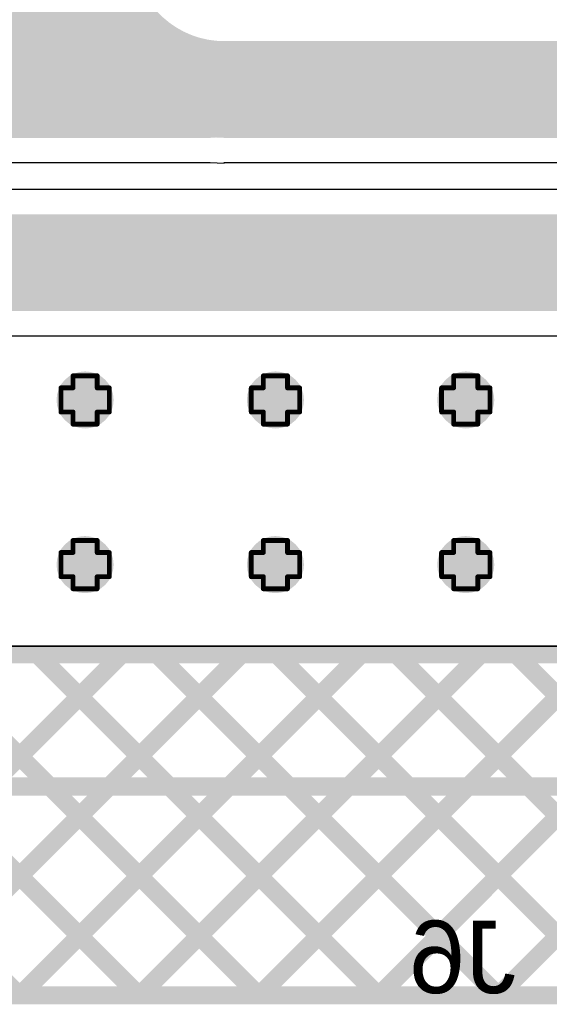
# Model space of a CAD drawing. Header units: inches. Extents: x -0.1 to 10.2, y 0 to 6.5.
# Tile 56 of 95: x 2.197 to 2.416, y 2.83 to 3.238. Entities that reach past the tile are written whole.
import ezdxf

# ---------------------------------------------------------------- set-up
doc = ezdxf.new("R2010")
doc.units = ezdxf.units.IN
doc.header["$MEASUREMENT"] = 0
for name, color, linetype in [('Bottom Layer', 5, 'Continuous'), ('Bottom Overlay', 54, 'Continuous'), ('Drill Drawing', 1, 'Continuous'), ('Top Layer', 1, 'Continuous'), ('Top Overlay', 2, 'Continuous'), ('Via Holes', 16, 'Continuous')]:
    doc.layers.add(name, color=color, linetype=linetype)
doc.styles.add('Arial', font='txt', dxfattribs={"height": 0.2})

# ---------------------------------------------------------------- blocks, each defined once
blk = doc.blocks.new('X9555WV_2_12_6TV01_B_55')
at = {"layer": 'Bottom Overlay', "const_width": 0.005}
blk.add_lwpolyline([(-0.755, -0.188), (-0.755, 0.17323)], dxfattribs=at)

msp = doc.modelspace()

# ---------------------------------------------------------------- hatches: boundary and pattern name
at = {"layer": 'Bottom Layer'}
h = msp.add_hatch(color=5, dxfattribs=at)
edge = h.paths.add_edge_path()
edge.add_arc((2.22441, 3.08024), 0.01181, 0, 360)
h = msp.add_hatch(color=5, dxfattribs=at)
edge = h.paths.add_edge_path()
edge.add_arc((2.30315, 3.08024), 0.01181, 0, 360)
h = msp.add_hatch(color=5, dxfattribs=at)
edge = h.paths.add_edge_path()
edge.add_arc((2.38189, 3.08024), 0.01181, 0, 360)
h = msp.add_hatch(color=5, dxfattribs=at)
edge = h.paths.add_edge_path()
edge.add_arc((2.22441, 3.01213), 0.01181, 0, 360)
h = msp.add_hatch(color=5, dxfattribs=at)
edge = h.paths.add_edge_path()
edge.add_arc((2.30315, 3.01213), 0.01181, 0, 360)
h = msp.add_hatch(color=5, dxfattribs=at)
edge = h.paths.add_edge_path()
edge.add_arc((2.38189, 3.01213), 0.01181, 0, 360)
at = {"layer": 'Top Layer'}
h = msp.add_hatch(color=1, dxfattribs=at)
edge = h.paths.add_edge_path()
edge.add_arc((2.22441, 3.08024), 0.01181, 0, 360)
h = msp.add_hatch(color=1, dxfattribs=at)
edge = h.paths.add_edge_path()
edge.add_arc((2.30315, 3.08024), 0.01181, 0, 360)
h = msp.add_hatch(color=1, dxfattribs=at)
edge = h.paths.add_edge_path()
edge.add_arc((2.38189, 3.08024), 0.01181, 0, 360)
h = msp.add_hatch(color=1, dxfattribs=at)
edge = h.paths.add_edge_path()
edge.add_arc((2.22441, 3.01213), 0.01181, 0, 360)
h = msp.add_hatch(color=1, dxfattribs=at)
edge = h.paths.add_edge_path()
edge.add_arc((2.30315, 3.01213), 0.01181, 0, 360)
h = msp.add_hatch(color=1, dxfattribs=at)
edge = h.paths.add_edge_path()
edge.add_arc((2.38189, 3.01213), 0.01181, 0, 360)
at = {"layer": 'Via Holes'}
h = msp.add_hatch(color=7, dxfattribs=at)
edge = h.paths.add_edge_path()
edge.add_arc((2.22441, 3.08024), 0.00591, 0, 360)
h = msp.add_hatch(color=7, dxfattribs=at)
edge = h.paths.add_edge_path()
edge.add_arc((2.30315, 3.08024), 0.00591, 0, 360)
h = msp.add_hatch(color=7, dxfattribs=at)
edge = h.paths.add_edge_path()
edge.add_arc((2.38189, 3.08024), 0.00591, 0, 360)
h = msp.add_hatch(color=7, dxfattribs=at)
edge = h.paths.add_edge_path()
edge.add_arc((2.22441, 3.01213), 0.00591, 0, 360)
h = msp.add_hatch(color=7, dxfattribs=at)
edge = h.paths.add_edge_path()
edge.add_arc((2.30315, 3.01213), 0.00591, 0, 360)
h = msp.add_hatch(color=7, dxfattribs=at)
edge = h.paths.add_edge_path()
edge.add_arc((2.38189, 3.01213), 0.00591, 0, 360)

# ---------------------------------------------------------------- linework, layer by layer
at = {"layer": 'Bottom Layer'}
for p, q in [((2.16852, 3.1784), (2.27397, 3.1784)), ((2.27397, 3.1784), (2.2761, 3.1784)), ((2.2761, 3.1784), (2.28197, 3.17824)), ((2.28197, 3.17824), (2.28197, 3.1784)), ((2.28197, 3.1784), (2.86145, 3.1784)), ((4.54456, 3.16726), (1.15923, 3.16726)), ((1.15923, 3.10674), (4.54456, 3.10674)), ((4.54592, 2.97828), (0.01529, 2.97828))]:
    msp.add_line(p, q, dxfattribs=at)
at = {"layer": 'Bottom Layer', "const_width": 0.04}
for points in [[(2.22441, 3.26622, -0.414214), (2.16685, 3.20866)], [(2.28197, 3.20866, -0.414214), (2.22441, 3.26622)]]:
    msp.add_lwpolyline(points, format="xyb", dxfattribs=at)
for points in [[(2.14567, 3.20866), (2.2761, 3.20866)], [(2.28197, 3.20866), (2.97635, 3.20866)], [(1.15923, 3.137), (4.54456, 3.137)]]:
    msp.add_lwpolyline(points, dxfattribs=at)
at = {"layer": 'Bottom Layer', "const_width": 0.02}
for points in [[(2.2661, 3.20866, 1), (2.2861, 3.20866, 1)], [(2.27197, 3.20866, 1), (2.29197, 3.20866, 1)], [(2.27197, 3.20866, 1), (2.29197, 3.20866, 1)]]:
    msp.add_lwpolyline(points, format="xyb", close=True, dxfattribs=at)
at = {"layer": 'Bottom Overlay', "const_width": 0.0075}
for points in [[(0.02014, 2.975), (4.53992, 2.975)], [(2.15521, 2.975), (2.20986, 2.92035)], [(2.18485, 2.92035), (2.2395, 2.975)], [(2.20471, 2.975), (2.25936, 2.92035)], [(2.23435, 2.92035), (2.28899, 2.975)], [(2.25421, 2.975), (2.30885, 2.92035)], [(2.28385, 2.92035), (2.33849, 2.975)], [(2.3037, 2.975), (2.35835, 2.92035)], [(2.33334, 2.92035), (2.38799, 2.975)], [(2.3532, 2.975), (2.40785, 2.92035)], [(2.38284, 2.92035), (2.43749, 2.975)], [(2.4027, 2.975), (2.45735, 2.92035)], [(2.18168, 2.92035), (2.54291, 2.92035)], [(2.18168, 2.92035), (2.54291, 2.92035)]]:
    msp.add_lwpolyline(points, dxfattribs=at)
at = {"layer": 'Bottom Overlay', "const_width": 0.00375}
for points in [[(2.20283, 2.975, 1), (2.20658, 2.975, 1)], [(2.23762, 2.975, 1), (2.24137, 2.975, 1)], [(2.25233, 2.975, 1), (2.25608, 2.975, 1)], [(2.28712, 2.975, 1), (2.29087, 2.975, 1)], [(2.30183, 2.975, 1), (2.30558, 2.975, 1)], [(2.33662, 2.975, 1), (2.34037, 2.975, 1)], [(2.35133, 2.975, 1), (2.35508, 2.975, 1)], [(2.38611, 2.975, 1), (2.38986, 2.975, 1)], [(2.40082, 2.975, 1), (2.40457, 2.975, 1)], [(2.20798, 2.92035, 1), (2.21173, 2.92035, 1)], [(2.23247, 2.92035, 1), (2.23622, 2.92035, 1)], [(2.25748, 2.92035, 1), (2.26123, 2.92035, 1)], [(2.28197, 2.92035, 1), (2.28572, 2.92035, 1)], [(2.30698, 2.92035, 1), (2.31073, 2.92035, 1)], [(2.33147, 2.92035, 1), (2.33522, 2.92035, 1)], [(2.35648, 2.92035, 1), (2.36023, 2.92035, 1)], [(2.38097, 2.92035, 1), (2.38472, 2.92035, 1)], [(2.40597, 2.92035, 1), (2.40972, 2.92035, 1)]]:
    msp.add_lwpolyline(points, format="xyb", close=True, dxfattribs=at)
at = {"layer": 'Drill Drawing', "const_width": 0.002}
for points in [[(2.21941, 3.08524), (2.21941, 3.09024)], [(2.21941, 3.09024), (2.22941, 3.09024)], [(2.22941, 3.08524), (2.22941, 3.09024)], [(2.29815, 3.08524), (2.29815, 3.09024)], [(2.29815, 3.09024), (2.30815, 3.09024)], [(2.30815, 3.08524), (2.30815, 3.09024)], [(2.37689, 3.08524), (2.37689, 3.09024)], [(2.37689, 3.09024), (2.38689, 3.09024)], [(2.38689, 3.08524), (2.38689, 3.09024)], [(2.21441, 3.07524), (2.21441, 3.08524)], [(2.21441, 3.08524), (2.21941, 3.08524)], [(2.22941, 3.08524), (2.23441, 3.08524)], [(2.23441, 3.07524), (2.23441, 3.08524)], [(2.29315, 3.07524), (2.29315, 3.08524)], [(2.29315, 3.08524), (2.29815, 3.08524)], [(2.30815, 3.08524), (2.31315, 3.08524)], [(2.31315, 3.07524), (2.31315, 3.08524)], [(2.37189, 3.07524), (2.37189, 3.08524)], [(2.37189, 3.08524), (2.37689, 3.08524)], [(2.38689, 3.08524), (2.39189, 3.08524)], [(2.39189, 3.07524), (2.39189, 3.08524)], [(2.21441, 3.07524), (2.21941, 3.07524)], [(2.21941, 3.07024), (2.21941, 3.07524)], [(2.22941, 3.07524), (2.23441, 3.07524)], [(2.22941, 3.07024), (2.22941, 3.07524)], [(2.29315, 3.07524), (2.29815, 3.07524)], [(2.29815, 3.07024), (2.29815, 3.07524)], [(2.30815, 3.07524), (2.31315, 3.07524)], [(2.30815, 3.07024), (2.30815, 3.07524)], [(2.37189, 3.07524), (2.37689, 3.07524)], [(2.37689, 3.07024), (2.37689, 3.07524)], [(2.38689, 3.07524), (2.39189, 3.07524)], [(2.38689, 3.07024), (2.38689, 3.07524)], [(2.21941, 3.07024), (2.22941, 3.07024)], [(2.29815, 3.07024), (2.30815, 3.07024)], [(2.37689, 3.07024), (2.38689, 3.07024)], [(2.21941, 3.01713), (2.21941, 3.02213)], [(2.21941, 3.02213), (2.22941, 3.02213)], [(2.22941, 3.01713), (2.22941, 3.02213)], [(2.29815, 3.01713), (2.29815, 3.02213)], [(2.29815, 3.02213), (2.30815, 3.02213)], [(2.30815, 3.01713), (2.30815, 3.02213)], [(2.37689, 3.01713), (2.37689, 3.02213)], [(2.37689, 3.02213), (2.38689, 3.02213)], [(2.38689, 3.01713), (2.38689, 3.02213)], [(2.21441, 3.00713), (2.21441, 3.01713)], [(2.21441, 3.01713), (2.21941, 3.01713)], [(2.22941, 3.01713), (2.23441, 3.01713)], [(2.23441, 3.00713), (2.23441, 3.01713)], [(2.29315, 3.00713), (2.29315, 3.01713)], [(2.29315, 3.01713), (2.29815, 3.01713)], [(2.30815, 3.01713), (2.31315, 3.01713)], [(2.31315, 3.00713), (2.31315, 3.01713)], [(2.37189, 3.00713), (2.37189, 3.01713)], [(2.37189, 3.01713), (2.37689, 3.01713)], [(2.38689, 3.01713), (2.39189, 3.01713)], [(2.39189, 3.00713), (2.39189, 3.01713)], [(2.21441, 3.00713), (2.21941, 3.00713)], [(2.21941, 3.00213), (2.21941, 3.00713)], [(2.22941, 3.00713), (2.23441, 3.00713)], [(2.22941, 3.00213), (2.22941, 3.00713)], [(2.29315, 3.00713), (2.29815, 3.00713)], [(2.29815, 3.00213), (2.29815, 3.00713)], [(2.30815, 3.00713), (2.31315, 3.00713)], [(2.30815, 3.00213), (2.30815, 3.00713)], [(2.37189, 3.00713), (2.37689, 3.00713)], [(2.37689, 3.00213), (2.37689, 3.00713)], [(2.38689, 3.00713), (2.39189, 3.00713)], [(2.38689, 3.00213), (2.38689, 3.00713)], [(2.21941, 3.00213), (2.22941, 3.00213)], [(2.29815, 3.00213), (2.30815, 3.00213)], [(2.37689, 3.00213), (2.38689, 3.00213)]]:
    msp.add_lwpolyline(points, dxfattribs=at)
at = {"layer": 'Drill Drawing', "const_width": 0.001}
for points in [[(2.21891, 3.09024, 1), (2.21991, 3.09024, 1)], [(2.21891, 3.09024, 1), (2.21991, 3.09024, 1)], [(2.22891, 3.09024, 1), (2.22991, 3.09024, 1)], [(2.22891, 3.09024, 1), (2.22991, 3.09024, 1)], [(2.29765, 3.09024, 1), (2.29865, 3.09024, 1)], [(2.29765, 3.09024, 1), (2.29865, 3.09024, 1)], [(2.30765, 3.09024, 1), (2.30865, 3.09024, 1)], [(2.30765, 3.09024, 1), (2.30865, 3.09024, 1)], [(2.37639, 3.09024, 1), (2.37739, 3.09024, 1)], [(2.37639, 3.09024, 1), (2.37739, 3.09024, 1)], [(2.38639, 3.09024, 1), (2.38739, 3.09024, 1)], [(2.38639, 3.09024, 1), (2.38739, 3.09024, 1)], [(2.21391, 3.08524, 1), (2.21491, 3.08524, 1)], [(2.21391, 3.08524, 1), (2.21491, 3.08524, 1)], [(2.21891, 3.08524, 1), (2.21991, 3.08524, 1)], [(2.21891, 3.08524, 1), (2.21991, 3.08524, 1)], [(2.22891, 3.08524, 1), (2.22991, 3.08524, 1)], [(2.22891, 3.08524, 1), (2.22991, 3.08524, 1)], [(2.23391, 3.08524, 1), (2.23491, 3.08524, 1)], [(2.23391, 3.08524, 1), (2.23491, 3.08524, 1)], [(2.29265, 3.08524, 1), (2.29365, 3.08524, 1)], [(2.29265, 3.08524, 1), (2.29365, 3.08524, 1)], [(2.29765, 3.08524, 1), (2.29865, 3.08524, 1)], [(2.29765, 3.08524, 1), (2.29865, 3.08524, 1)], [(2.30765, 3.08524, 1), (2.30865, 3.08524, 1)], [(2.30765, 3.08524, 1), (2.30865, 3.08524, 1)], [(2.31265, 3.08524, 1), (2.31365, 3.08524, 1)], [(2.31265, 3.08524, 1), (2.31365, 3.08524, 1)], [(2.37139, 3.08524, 1), (2.37239, 3.08524, 1)], [(2.37139, 3.08524, 1), (2.37239, 3.08524, 1)], [(2.37639, 3.08524, 1), (2.37739, 3.08524, 1)], [(2.37639, 3.08524, 1), (2.37739, 3.08524, 1)], [(2.38639, 3.08524, 1), (2.38739, 3.08524, 1)], [(2.38639, 3.08524, 1), (2.38739, 3.08524, 1)], [(2.39139, 3.08524, 1), (2.39239, 3.08524, 1)], [(2.39139, 3.08524, 1), (2.39239, 3.08524, 1)], [(2.21391, 3.07524, 1), (2.21491, 3.07524, 1)], [(2.21391, 3.07524, 1), (2.21491, 3.07524, 1)], [(2.21891, 3.07524, 1), (2.21991, 3.07524, 1)], [(2.21891, 3.07524, 1), (2.21991, 3.07524, 1)], [(2.22891, 3.07524, 1), (2.22991, 3.07524, 1)], [(2.22891, 3.07524, 1), (2.22991, 3.07524, 1)], [(2.23391, 3.07524, 1), (2.23491, 3.07524, 1)], [(2.23391, 3.07524, 1), (2.23491, 3.07524, 1)], [(2.29265, 3.07524, 1), (2.29365, 3.07524, 1)], [(2.29265, 3.07524, 1), (2.29365, 3.07524, 1)], [(2.29765, 3.07524, 1), (2.29865, 3.07524, 1)], [(2.29765, 3.07524, 1), (2.29865, 3.07524, 1)], [(2.30765, 3.07524, 1), (2.30865, 3.07524, 1)], [(2.30765, 3.07524, 1), (2.30865, 3.07524, 1)], [(2.31265, 3.07524, 1), (2.31365, 3.07524, 1)], [(2.31265, 3.07524, 1), (2.31365, 3.07524, 1)], [(2.37139, 3.07524, 1), (2.37239, 3.07524, 1)], [(2.37139, 3.07524, 1), (2.37239, 3.07524, 1)], [(2.37639, 3.07524, 1), (2.37739, 3.07524, 1)], [(2.37639, 3.07524, 1), (2.37739, 3.07524, 1)], [(2.38639, 3.07524, 1), (2.38739, 3.07524, 1)], [(2.38639, 3.07524, 1), (2.38739, 3.07524, 1)], [(2.39139, 3.07524, 1), (2.39239, 3.07524, 1)], [(2.39139, 3.07524, 1), (2.39239, 3.07524, 1)], [(2.21891, 3.07024, 1), (2.21991, 3.07024, 1)], [(2.21891, 3.07024, 1), (2.21991, 3.07024, 1)], [(2.22891, 3.07024, 1), (2.22991, 3.07024, 1)], [(2.22891, 3.07024, 1), (2.22991, 3.07024, 1)], [(2.29765, 3.07024, 1), (2.29865, 3.07024, 1)], [(2.29765, 3.07024, 1), (2.29865, 3.07024, 1)], [(2.30765, 3.07024, 1), (2.30865, 3.07024, 1)], [(2.30765, 3.07024, 1), (2.30865, 3.07024, 1)], [(2.37639, 3.07024, 1), (2.37739, 3.07024, 1)], [(2.37639, 3.07024, 1), (2.37739, 3.07024, 1)], [(2.38639, 3.07024, 1), (2.38739, 3.07024, 1)], [(2.38639, 3.07024, 1), (2.38739, 3.07024, 1)], [(2.21891, 3.02213, 1), (2.21991, 3.02213, 1)], [(2.21891, 3.02213, 1), (2.21991, 3.02213, 1)], [(2.22891, 3.02213, 1), (2.22991, 3.02213, 1)], [(2.22891, 3.02213, 1), (2.22991, 3.02213, 1)], [(2.29765, 3.02213, 1), (2.29865, 3.02213, 1)], [(2.29765, 3.02213, 1), (2.29865, 3.02213, 1)], [(2.30765, 3.02213, 1), (2.30865, 3.02213, 1)], [(2.30765, 3.02213, 1), (2.30865, 3.02213, 1)], [(2.37639, 3.02213, 1), (2.37739, 3.02213, 1)], [(2.37639, 3.02213, 1), (2.37739, 3.02213, 1)], [(2.38639, 3.02213, 1), (2.38739, 3.02213, 1)], [(2.38639, 3.02213, 1), (2.38739, 3.02213, 1)], [(2.21391, 3.01713, 1), (2.21491, 3.01713, 1)], [(2.21391, 3.01713, 1), (2.21491, 3.01713, 1)], [(2.21891, 3.01713, 1), (2.21991, 3.01713, 1)], [(2.21891, 3.01713, 1), (2.21991, 3.01713, 1)], [(2.22891, 3.01713, 1), (2.22991, 3.01713, 1)], [(2.22891, 3.01713, 1), (2.22991, 3.01713, 1)], [(2.23391, 3.01713, 1), (2.23491, 3.01713, 1)], [(2.23391, 3.01713, 1), (2.23491, 3.01713, 1)], [(2.29265, 3.01713, 1), (2.29365, 3.01713, 1)], [(2.29265, 3.01713, 1), (2.29365, 3.01713, 1)], [(2.29765, 3.01713, 1), (2.29865, 3.01713, 1)], [(2.29765, 3.01713, 1), (2.29865, 3.01713, 1)], [(2.30765, 3.01713, 1), (2.30865, 3.01713, 1)], [(2.30765, 3.01713, 1), (2.30865, 3.01713, 1)], [(2.31265, 3.01713, 1), (2.31365, 3.01713, 1)], [(2.31265, 3.01713, 1), (2.31365, 3.01713, 1)], [(2.37139, 3.01713, 1), (2.37239, 3.01713, 1)], [(2.37139, 3.01713, 1), (2.37239, 3.01713, 1)], [(2.37639, 3.01713, 1), (2.37739, 3.01713, 1)], [(2.37639, 3.01713, 1), (2.37739, 3.01713, 1)], [(2.38639, 3.01713, 1), (2.38739, 3.01713, 1)], [(2.38639, 3.01713, 1), (2.38739, 3.01713, 1)], [(2.39139, 3.01713, 1), (2.39239, 3.01713, 1)], [(2.39139, 3.01713, 1), (2.39239, 3.01713, 1)], [(2.21391, 3.00713, 1), (2.21491, 3.00713, 1)], [(2.21391, 3.00713, 1), (2.21491, 3.00713, 1)], [(2.21891, 3.00713, 1), (2.21991, 3.00713, 1)], [(2.21891, 3.00713, 1), (2.21991, 3.00713, 1)], [(2.22891, 3.00713, 1), (2.22991, 3.00713, 1)], [(2.22891, 3.00713, 1), (2.22991, 3.00713, 1)], [(2.23391, 3.00713, 1), (2.23491, 3.00713, 1)], [(2.23391, 3.00713, 1), (2.23491, 3.00713, 1)], [(2.29265, 3.00713, 1), (2.29365, 3.00713, 1)], [(2.29265, 3.00713, 1), (2.29365, 3.00713, 1)], [(2.29765, 3.00713, 1), (2.29865, 3.00713, 1)], [(2.29765, 3.00713, 1), (2.29865, 3.00713, 1)], [(2.30765, 3.00713, 1), (2.30865, 3.00713, 1)], [(2.30765, 3.00713, 1), (2.30865, 3.00713, 1)], [(2.31265, 3.00713, 1), (2.31365, 3.00713, 1)], [(2.31265, 3.00713, 1), (2.31365, 3.00713, 1)], [(2.37139, 3.00713, 1), (2.37239, 3.00713, 1)], [(2.37139, 3.00713, 1), (2.37239, 3.00713, 1)], [(2.37639, 3.00713, 1), (2.37739, 3.00713, 1)], [(2.37639, 3.00713, 1), (2.37739, 3.00713, 1)], [(2.38639, 3.00713, 1), (2.38739, 3.00713, 1)], [(2.38639, 3.00713, 1), (2.38739, 3.00713, 1)], [(2.39139, 3.00713, 1), (2.39239, 3.00713, 1)], [(2.39139, 3.00713, 1), (2.39239, 3.00713, 1)], [(2.21891, 3.00213, 1), (2.21991, 3.00213, 1)], [(2.21891, 3.00213, 1), (2.21991, 3.00213, 1)], [(2.22891, 3.00213, 1), (2.22991, 3.00213, 1)], [(2.22891, 3.00213, 1), (2.22991, 3.00213, 1)], [(2.29765, 3.00213, 1), (2.29865, 3.00213, 1)], [(2.29765, 3.00213, 1), (2.29865, 3.00213, 1)], [(2.30765, 3.00213, 1), (2.30865, 3.00213, 1)], [(2.30765, 3.00213, 1), (2.30865, 3.00213, 1)], [(2.37639, 3.00213, 1), (2.37739, 3.00213, 1)], [(2.37639, 3.00213, 1), (2.37739, 3.00213, 1)], [(2.38639, 3.00213, 1), (2.38739, 3.00213, 1)], [(2.38639, 3.00213, 1), (2.38739, 3.00213, 1)]]:
    msp.add_lwpolyline(points, format="xyb", close=True, dxfattribs=at)
at = {"layer": 'Top Layer'}
msp.add_line((4.54592, 2.97836), (0.1492, 2.97836), dxfattribs=at)
at = {"layer": 'Top Overlay', "const_width": 0.0075}
for points in [[(0.139, 2.975), (4.54592, 2.975)], [(2.05622, 2.975), (2.19722, 2.834)], [(2.0985, 2.834), (2.2395, 2.975)], [(2.10571, 2.975), (2.24671, 2.834)], [(2.14799, 2.834), (2.28899, 2.975)], [(2.15521, 2.975), (2.29621, 2.834)], [(2.19749, 2.834), (2.33849, 2.975)], [(2.20471, 2.975), (2.34571, 2.834)], [(2.24699, 2.834), (2.38799, 2.975)], [(2.25421, 2.975), (2.39521, 2.834)], [(2.29649, 2.834), (2.43749, 2.975)], [(2.3037, 2.975), (2.4447, 2.834)], [(2.34598, 2.834), (2.48698, 2.975)], [(2.3532, 2.975), (2.4942, 2.834)], [(2.39548, 2.834), (2.53648, 2.975)], [(2.4027, 2.975), (2.5437, 2.834)], [(0.255, 2.834), (4.42345, 2.834)]]:
    msp.add_lwpolyline(points, dxfattribs=at)
at = {"layer": 'Top Overlay', "const_width": 0.00375}
for points in [[(2.20283, 2.975, 1), (2.20658, 2.975, 1)], [(2.23762, 2.975, 1), (2.24137, 2.975, 1)], [(2.25233, 2.975, 1), (2.25608, 2.975, 1)], [(2.28712, 2.975, 1), (2.29087, 2.975, 1)], [(2.30183, 2.975, 1), (2.30558, 2.975, 1)], [(2.33662, 2.975, 1), (2.34037, 2.975, 1)], [(2.35133, 2.975, 1), (2.35508, 2.975, 1)], [(2.38611, 2.975, 1), (2.38986, 2.975, 1)], [(2.40082, 2.975, 1), (2.40457, 2.975, 1)], [(2.19534, 2.834, 1), (2.19909, 2.834, 1)], [(2.19562, 2.834, 1), (2.19937, 2.834, 1)], [(2.24484, 2.834, 1), (2.24859, 2.834, 1)], [(2.24511, 2.834, 1), (2.24886, 2.834, 1)], [(2.29434, 2.834, 1), (2.29809, 2.834, 1)], [(2.29461, 2.834, 1), (2.29836, 2.834, 1)], [(2.34383, 2.834, 1), (2.34758, 2.834, 1)], [(2.34411, 2.834, 1), (2.34786, 2.834, 1)], [(2.39333, 2.834, 1), (2.39708, 2.834, 1)], [(2.39361, 2.834, 1), (2.39736, 2.834, 1)]]:
    msp.add_lwpolyline(points, format="xyb", close=True, dxfattribs=at)

# ---------------------------------------------------------------- block references
at = {"rotation": 270}
msp.add_blockref('X9555WV_2_12_6TV01_B_55', (2.36968, 2.16535), dxfattribs=at)

# ---------------------------------------------------------------- texts
at = {"layer": 'Bottom Overlay', "style": 'Arial', "text_generation_flag": 2}
msp.add_text('J6', height=0.03, dxfattribs=at).set_placement((2.40271, 2.83487))

doc.saveas('drawing.dxf')
